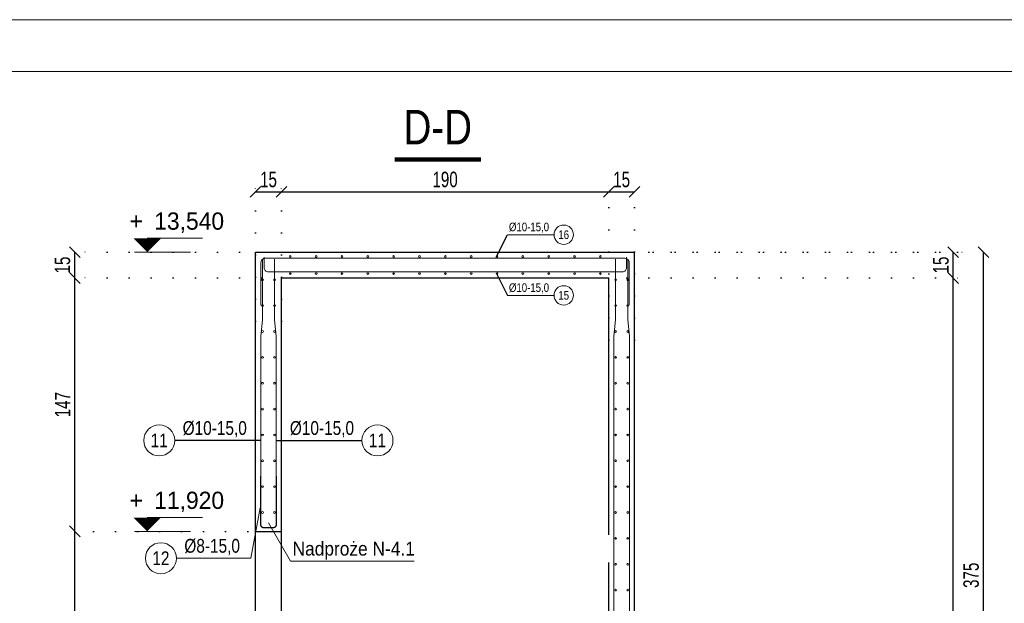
# Model space of a CAD drawing. Header units: millimetres. Extents: x 11149 to 111407, y -107619 to -23630.
# Tile 242 of 245: x 21122 to 21694, y -25316 to -24978. Entities that reach past the tile are written whole.
import ezdxf
from ezdxf.enums import TextEntityAlignment as Align

# ---------------------------------------------------------------- set-up
doc = ezdxf.new("R2010")
doc.units = ezdxf.units.MM
doc.header["$LTSCALE"] = 2
doc.linetypes.add('DOT', pattern=[6.35, 0, -6.35])
doc.layers.get('0').update_dxf_attribs({"plot": 0})
doc.layers.get('Defpoints').update_dxf_attribs({"color": 1})
for name, color, linetype, lineweight in [('e-cad_cienkie', 1, 'Continuous', 9), ('e-cad_kontur', 2, 'Continuous', 25), ('e-cad_opisy', 7, 'Continuous', 9), ('e-cad_prety_przekroj', 4, 'Continuous', 5), ('e-cad_prety_widok', 161, 'Continuous', 5), ('e-cad_wymiary', 4, 'Continuous', 9), ('Opisy', 7, 'Continuous', 13)]:
    doc.layers.add(name, color=color, linetype=linetype, lineweight=lineweight)
doc.layers.add('e-cad_rzutnie', color=61, linetype='Continuous', lineweight=9, plot=False)
doc.layers.add('e-cad_strzemiona', color=3, linetype='Continuous')
doc.styles.add('e-cad_1', font='arial.ttf', dxfattribs={"width": 0.7})
doc.dimstyles.new('e-cad_1_25_[cm]', dxfattribs={"dimscale": 2.5, "dimtxt": 1.8, "dimasz": 1.25, "dimexe": 1.25, "dimexo": 0.625, "dimgap": 0.5, "dimtad": 1, "dimdec": 0, "dimrnd": 1, "dimzin": 1, "dimtxsty": 'e-cad_1', "dimblk": 'OBLIQUE', "dimcen": 2.5, "dimclrd": 256, "dimclre": 252, "dimclrt": 7, "dimadec": 0, "dimazin": 0, "dimtfac": 1, "dimtix": 1, "dimtmove": 2, "dimatfit": 3, "dimldrblk": 'NONE', "dimfxl": 60, "dimfxlon": 1, "dimarcsym": 0})
doc.dimstyles.new('e-cad_1_50_[cm]', dxfattribs={"dimscale": 5, "dimtxt": 1.8, "dimasz": 1.25, "dimexe": 1.25, "dimexo": 0.625, "dimgap": 0.5, "dimtad": 1, "dimdec": 0, "dimrnd": 1, "dimzin": 1, "dimtxsty": 'e-cad_1', "dimblk": 'OBLIQUE', "dimcen": 2.5, "dimclrd": 256, "dimclre": 252, "dimclrt": 7, "dimadec": 0, "dimazin": 0, "dimtfac": 1, "dimtix": 1, "dimtmove": 2, "dimatfit": 3, "dimldrblk": 'NONE', "dimfxl": 60, "dimfxlon": 1, "dimarcsym": 0})

# ---------------------------------------------------------------- blocks, each defined once
blk = doc.blocks.new('e-cad_kota_2')
blk.add_line((0, 1.6), (6.4, 1.6))
blk.add_lwpolyline([(0, 0, 0, 3.2, 0), (0, 1.6, 3.2, 3.2, 0)], format="xyseb")
at = {"style": 'e-cad_1', "width": 0.95}
blk.add_attdef('ZNAK', text='', height=2, dxfattribs=at).set_placement((-0.5, 2.6), align=Align.RIGHT)
blk.add_attdef('RZEDNA', (0.8, 2.6), '', height=2, dxfattribs=at)
blk = doc.blocks.new('_OBLIQUE')
at = {"color": 0, "linetype": 'ByBlock', "lineweight": -2}
blk.add_line((-0.5, -0.5), (0.5, 0.5), dxfattribs=at)
blk = doc.blocks.new('*D1156')
at = {"layer": 'Defpoints', "color": 0}
for p in [(21274.21, -25077.38), (21259.21, -25155.58), (21274.21, -25155.58)]:
    blk.add_point(p, dxfattribs=at)
at = {"layer": 'e-cad_wymiary', "color": 252, "linetype": 'DOT', "lineweight": -2}
for p, q in [((21259.21, -25152.45), (21259.21, -25071.13)), ((21274.21, -25152.45), (21274.21, -25071.13))]:
    blk.add_line(p, q, dxfattribs=at)
at = {"layer": 'e-cad_wymiary', "lineweight": -2}
blk.add_line((21259.21, -25077.38), (21274.21, -25077.38), dxfattribs=at)
at = {"layer": 'e-cad_wymiary', "lineweight": -2, "xscale": 6.25, "yscale": 6.25, "zscale": 6.25, "rotation": 180}
blk.add_blockref('_OBLIQUE', (21259.21, -25077.38), dxfattribs=at)
at = {"layer": 'e-cad_wymiary', "lineweight": -2, "xscale": 6.25, "yscale": 6.25, "zscale": 6.25}
blk.add_blockref('_OBLIQUE', (21274.21, -25077.38), dxfattribs=at)
at = {"layer": 'e-cad_wymiary', "color": 7, "insert": (21266.71, -25070.28), "char_height": 9, "attachment_point": 5, "style": 'e-cad_1'}
blk.add_mtext('15', dxfattribs=at)
blk = doc.blocks.new('_None')
blk = doc.blocks.new('*D1157')
at = {"layer": 'Defpoints', "color": 0}
for p in [(21464.21, -25077.38), (21274.21, -25155.58), (21464.21, -25166.51)]:
    blk.add_point(p, dxfattribs=at)
at = {"layer": 'e-cad_wymiary', "color": 252, "linetype": 'DOT', "lineweight": -2}
for p, q in [((21274.21, -25152.45), (21274.21, -25071.13)), ((21464.21, -25163.39), (21464.21, -25071.13))]:
    blk.add_line(p, q, dxfattribs=at)
at = {"layer": 'e-cad_wymiary', "lineweight": -2}
blk.add_line((21274.21, -25077.38), (21464.21, -25077.38), dxfattribs=at)
at = {"layer": 'e-cad_wymiary', "lineweight": -2, "xscale": 6.25, "yscale": 6.25, "zscale": 6.25, "rotation": 180}
blk.add_blockref('_OBLIQUE', (21274.21, -25077.38), dxfattribs=at)
at = {"layer": 'e-cad_wymiary', "lineweight": -2, "xscale": 6.25, "yscale": 6.25, "zscale": 6.25}
blk.add_blockref('_OBLIQUE', (21464.21, -25077.38), dxfattribs=at)
at = {"layer": 'e-cad_wymiary', "color": 7, "insert": (21369.21, -25070.28), "char_height": 9, "attachment_point": 5, "style": 'e-cad_1'}
blk.add_mtext('190', dxfattribs=at)
blk = doc.blocks.new('*D1158')
at = {"layer": 'Defpoints', "color": 0}
for p in [(21479.21, -25077.38), (21464.21, -25166.51), (21479.21, -25166.51)]:
    blk.add_point(p, dxfattribs=at)
at = {"layer": 'e-cad_wymiary', "color": 252, "linetype": 'DOT', "lineweight": -2}
for p, q in [((21464.21, -25163.39), (21464.21, -25071.13)), ((21479.21, -25163.39), (21479.21, -25071.13))]:
    blk.add_line(p, q, dxfattribs=at)
at = {"layer": 'e-cad_wymiary', "lineweight": -2}
blk.add_line((21464.21, -25077.38), (21479.21, -25077.38), dxfattribs=at)
at = {"layer": 'e-cad_wymiary', "lineweight": -2, "xscale": 6.25, "yscale": 6.25, "zscale": 6.25, "rotation": 180}
blk.add_blockref('_OBLIQUE', (21464.21, -25077.38), dxfattribs=at)
at = {"layer": 'e-cad_wymiary', "lineweight": -2, "xscale": 6.25, "yscale": 6.25, "zscale": 6.25}
blk.add_blockref('_OBLIQUE', (21479.21, -25077.38), dxfattribs=at)
at = {"layer": 'e-cad_wymiary', "color": 7, "insert": (21471.71, -25070.28), "char_height": 9, "attachment_point": 5, "style": 'e-cad_1'}
blk.add_mtext('15', dxfattribs=at)
blk = doc.blocks.new('*D1171')
at = {"layer": 'Defpoints', "color": 0}
for p in [(21433.26, -25127.38), (21664.21, -25127.38), (21550.21, -26631.38)]:
    blk.add_point(p, dxfattribs=at)
at = {"layer": 'e-cad_wymiary', "color": 252, "linetype": 'DOT', "lineweight": -2}
for p, q in [((21436.38, -25127.38), (21670.46, -25127.38)), ((21553.33, -26631.38), (21670.46, -26631.38))]:
    blk.add_line(p, q, dxfattribs=at)
at = {"layer": 'e-cad_wymiary', "lineweight": -2}
blk.add_line((21664.21, -26631.38), (21664.21, -25127.38), dxfattribs=at)
at = {"layer": 'e-cad_wymiary', "lineweight": -2, "xscale": 6.25, "yscale": 6.25, "zscale": 6.25}
for p, rotation in [((21664.21, -25127.38), 90), ((21664.21, -26631.38), 270)]:
    blk.add_blockref('_OBLIQUE', p, dxfattribs=dict(at, rotation=rotation))
at = {"layer": 'e-cad_wymiary', "color": 7, "insert": (21657.11, -25879.38), "char_height": 9, "attachment_point": 5, "rotation": 90, "style": 'e-cad_1'}
blk.add_mtext('1504', dxfattribs=at)
blk = doc.blocks.new('*D1172')
at = {"layer": 'Defpoints', "color": 0}
for p in [(21435.69, -25112.38), (21664.21, -25112.38), (21433.26, -25127.38)]:
    blk.add_point(p, dxfattribs=at)
at = {"layer": 'e-cad_wymiary', "color": 252, "linetype": 'DOT', "lineweight": -2}
for p, q in [((21438.81, -25112.38), (21670.46, -25112.38)), ((21436.38, -25127.38), (21670.46, -25127.38))]:
    blk.add_line(p, q, dxfattribs=at)
at = {"layer": 'e-cad_wymiary', "lineweight": -2}
blk.add_line((21664.21, -25127.38), (21664.21, -25112.38), dxfattribs=at)
at = {"layer": 'e-cad_wymiary', "lineweight": -2, "xscale": 6.25, "yscale": 6.25, "zscale": 6.25}
for p, rotation in [((21664.21, -25112.38), 90), ((21664.21, -25127.38), 270)]:
    blk.add_blockref('_OBLIQUE', p, dxfattribs=dict(at, rotation=rotation))
at = {"layer": 'e-cad_wymiary', "color": 7, "insert": (21657.11, -25119.88), "char_height": 9, "attachment_point": 5, "rotation": 90, "style": 'e-cad_1'}
blk.add_mtext('15', dxfattribs=at)
blk = doc.blocks.new('*D1179')
at = {"layer": 'Defpoints', "color": 0}
for p in [(21433.26, -25112.38), (21681.71, -25112.38), (21400.46, -25487.38)]:
    blk.add_point(p, dxfattribs=at)
at = {"layer": 'e-cad_wymiary', "color": 252, "linetype": 'DOT', "lineweight": -2}
for p, q in [((21436.38, -25112.38), (21687.96, -25112.38)), ((21403.59, -25487.38), (21687.96, -25487.38))]:
    blk.add_line(p, q, dxfattribs=at)
at = {"layer": 'e-cad_wymiary', "lineweight": -2}
blk.add_line((21681.71, -25487.38), (21681.71, -25112.38), dxfattribs=at)
at = {"layer": 'e-cad_wymiary', "lineweight": -2, "xscale": 6.25, "yscale": 6.25, "zscale": 6.25}
for p, rotation in [((21681.71, -25112.38), 90), ((21681.71, -25487.38), 270)]:
    blk.add_blockref('_OBLIQUE', p, dxfattribs=dict(at, rotation=rotation))
at = {"layer": 'e-cad_wymiary', "color": 7, "insert": (21674.61, -25299.88), "char_height": 9, "attachment_point": 5, "rotation": 90, "style": 'e-cad_1'}
blk.add_mtext('375', dxfattribs=at)
blk = doc.blocks.new('*D1194')
at = {"layer": 'Defpoints', "color": 0}
for p in [(21154.21, -25274.38), (21270.55, -25274.38), (21266.38, -25487.38)]:
    blk.add_point(p, dxfattribs=at)
at = {"layer": 'e-cad_wymiary', "color": 252, "linetype": 'DOT', "lineweight": -2}
for p, q in [((21267.43, -25274.38), (21147.96, -25274.38)), ((21263.25, -25487.38), (21147.96, -25487.38))]:
    blk.add_line(p, q, dxfattribs=at)
at = {"layer": 'e-cad_wymiary', "lineweight": -2}
blk.add_line((21154.21, -25487.38), (21154.21, -25274.38), dxfattribs=at)
at = {"layer": 'e-cad_wymiary', "lineweight": -2, "xscale": 6.25, "yscale": 6.25, "zscale": 6.25}
for p, rotation in [((21154.21, -25274.38), 90), ((21154.21, -25487.38), 270)]:
    blk.add_blockref('_OBLIQUE', p, dxfattribs=dict(at, rotation=rotation))
at = {"layer": 'e-cad_wymiary', "color": 7, "insert": (21147.11, -25380.88), "char_height": 9, "attachment_point": 5, "rotation": 90, "style": 'e-cad_1'}
blk.add_mtext('213', dxfattribs=at)
blk = doc.blocks.new('*D1195')
at = {"layer": 'Defpoints', "color": 0}
for p in [(21154.21, -25127.38), (21278.58, -25127.38), (21270.55, -25274.38)]:
    blk.add_point(p, dxfattribs=at)
at = {"layer": 'e-cad_wymiary', "color": 252, "linetype": 'DOT', "lineweight": -2}
for p, q in [((21275.45, -25127.38), (21147.96, -25127.38)), ((21267.43, -25274.38), (21147.96, -25274.38))]:
    blk.add_line(p, q, dxfattribs=at)
at = {"layer": 'e-cad_wymiary', "lineweight": -2}
blk.add_line((21154.21, -25274.38), (21154.21, -25127.38), dxfattribs=at)
at = {"layer": 'e-cad_wymiary', "lineweight": -2, "xscale": 6.25, "yscale": 6.25, "zscale": 6.25}
for p, rotation in [((21154.21, -25127.38), 90), ((21154.21, -25274.38), 270)]:
    blk.add_blockref('_OBLIQUE', p, dxfattribs=dict(at, rotation=rotation))
at = {"layer": 'e-cad_wymiary', "color": 7, "insert": (21147.19, -25200.88), "char_height": 9, "attachment_point": 5, "rotation": 90, "style": 'e-cad_1'}
blk.add_mtext('147', dxfattribs=at)
blk = doc.blocks.new('*D1196')
at = {"layer": 'Defpoints', "color": 0}
for p in [(21154.21, -25112.38), (21278.58, -25112.38), (21278.58, -25127.38)]:
    blk.add_point(p, dxfattribs=at)
at = {"layer": 'e-cad_wymiary', "color": 252, "linetype": 'DOT', "lineweight": -2}
for p, q in [((21275.45, -25112.38), (21147.96, -25112.38)), ((21275.45, -25127.38), (21147.96, -25127.38))]:
    blk.add_line(p, q, dxfattribs=at)
at = {"layer": 'e-cad_wymiary', "lineweight": -2}
blk.add_line((21154.21, -25127.38), (21154.21, -25112.38), dxfattribs=at)
at = {"layer": 'e-cad_wymiary', "lineweight": -2, "xscale": 6.25, "yscale": 6.25, "zscale": 6.25}
for p, rotation in [((21154.21, -25112.38), 90), ((21154.21, -25127.38), 270)]:
    blk.add_blockref('_OBLIQUE', p, dxfattribs=dict(at, rotation=rotation))
at = {"layer": 'e-cad_wymiary', "color": 7, "insert": (21147.11, -25119.88), "char_height": 9, "attachment_point": 5, "rotation": 90, "style": 'e-cad_1'}
blk.add_mtext('15', dxfattribs=at)
blk = doc.blocks.new('e-cad_przekroj_nazwa_1')
at = {"const_width": 0.5}
blk.add_lwpolyline([(5, 0), (-5, 0)], dxfattribs=at)
at = {"style": 'e-cad_1', "width": 0.8}
blk.add_attdef('SYMBOL', text='', height=4, dxfattribs=at).set_placement((0, 1.75), align=Align.CENTER)
blk = doc.blocks.new('e-cad_ZelbetOpisNiezliczalny_1L')
at = {"layer": 'e-cad_cienkie'}
blk.add_circle((-2.25, 0), 2.25, dxfattribs=at)
at = {"layer": 'e-cad_opisy', "ltscale": 0.04, "style": 'e-cad_1', "width": 0.8}
for tag, p in [('OPIS', (1.15, 0.8)), ('UWAGI', (1.15, -2.8))]:
    blk.add_attdef(tag, p, '', height=2, dxfattribs=at)
blk.add_attdef('NR', text='', height=2, dxfattribs=at).set_placement((-2.25, 0), align=Align.MIDDLE_CENTER)
blk = doc.blocks.new('zw$23F')
at = {"layer": 'e-cad_opisy', "color": 0}
blk.add_lwpolyline([(150, 30), (4175, 30), (4175, 2070), (150, 2070)], close=True, dxfattribs=at)
at = {"layer": 'e-cad_rzutnie', "color": 0}
blk.add_lwpolyline([(0, 0), (0, 1485), (125, 1485), (125, 2100), (4205, 2100), (4205, 0)], close=True, dxfattribs=at)

msp = doc.modelspace()

# ---------------------------------------------------------------- hatches: boundary and pattern name
at = {"layer": 'e-cad_prety_przekroj'}
h = msp.add_hatch(color=256, dxfattribs=at)
edge = h.paths.add_edge_path()
edge.add_ellipse((21279.36, -25114.88), major_axis=(-0.354, -0.354), ratio=1, start_angle=315, end_angle=675)
h = msp.add_hatch(color=256, dxfattribs=at)
edge = h.paths.add_edge_path()
edge.add_ellipse((21294.36, -25114.88), major_axis=(-0.354, -0.354), ratio=1, start_angle=315, end_angle=675)
h = msp.add_hatch(color=256, dxfattribs=at)
edge = h.paths.add_edge_path()
edge.add_ellipse((21309.36, -25114.88), major_axis=(-0.354, -0.354), ratio=1, start_angle=315, end_angle=675)
h = msp.add_hatch(color=256, dxfattribs=at)
edge = h.paths.add_edge_path()
edge.add_ellipse((21324.36, -25114.88), major_axis=(-0.354, -0.354), ratio=1, start_angle=315, end_angle=675)
h = msp.add_hatch(color=256, dxfattribs=at)
edge = h.paths.add_edge_path()
edge.add_ellipse((21339.36, -25114.88), major_axis=(-0.354, -0.354), ratio=1, start_angle=315, end_angle=675)
h = msp.add_hatch(color=256, dxfattribs=at)
edge = h.paths.add_edge_path()
edge.add_ellipse((21354.36, -25114.88), major_axis=(-0.354, -0.354), ratio=1, start_angle=315, end_angle=675)
h = msp.add_hatch(color=256, dxfattribs=at)
edge = h.paths.add_edge_path()
edge.add_ellipse((21369.36, -25114.88), major_axis=(-0.354, -0.354), ratio=1, start_angle=315, end_angle=675)
h = msp.add_hatch(color=256, dxfattribs=at)
edge = h.paths.add_edge_path()
edge.add_ellipse((21384.36, -25114.88), major_axis=(-0.354, -0.354), ratio=1, start_angle=315, end_angle=675)
h = msp.add_hatch(color=256, dxfattribs=at)
edge = h.paths.add_edge_path()
edge.add_ellipse((21399.36, -25114.88), major_axis=(-0.354, -0.354), ratio=1, start_angle=315, end_angle=675)
h = msp.add_hatch(color=256, dxfattribs=at)
edge = h.paths.add_edge_path()
edge.add_ellipse((21414.36, -25114.88), major_axis=(-0.354, -0.354), ratio=1, start_angle=315, end_angle=675)
h = msp.add_hatch(color=256, dxfattribs=at)
edge = h.paths.add_edge_path()
edge.add_ellipse((21429.36, -25114.88), major_axis=(-0.354, -0.354), ratio=1, start_angle=315, end_angle=675)
h = msp.add_hatch(color=256, dxfattribs=at)
edge = h.paths.add_edge_path()
edge.add_ellipse((21444.36, -25114.88), major_axis=(-0.354, -0.354), ratio=1, start_angle=315, end_angle=675)
h = msp.add_hatch(color=256, dxfattribs=at)
edge = h.paths.add_edge_path()
edge.add_ellipse((21459.36, -25114.88), major_axis=(-0.354, -0.354), ratio=1, start_angle=315, end_angle=675)
h = msp.add_hatch(color=256, dxfattribs=at)
edge = h.paths.add_edge_path()
edge.add_ellipse((21279.36, -25124.88), major_axis=(-0.354, 0.354), ratio=1, start_angle=-315, end_angle=45, ccw=False)
h = msp.add_hatch(color=256, dxfattribs=at)
edge = h.paths.add_edge_path()
edge.add_ellipse((21294.36, -25124.88), major_axis=(-0.354, 0.354), ratio=1, start_angle=-315, end_angle=45, ccw=False)
h = msp.add_hatch(color=256, dxfattribs=at)
edge = h.paths.add_edge_path()
edge.add_ellipse((21309.36, -25124.88), major_axis=(-0.354, 0.354), ratio=1, start_angle=-315, end_angle=45, ccw=False)
h = msp.add_hatch(color=256, dxfattribs=at)
edge = h.paths.add_edge_path()
edge.add_ellipse((21324.36, -25124.88), major_axis=(-0.354, 0.354), ratio=1, start_angle=-315, end_angle=45, ccw=False)
h = msp.add_hatch(color=256, dxfattribs=at)
edge = h.paths.add_edge_path()
edge.add_ellipse((21339.36, -25124.88), major_axis=(-0.354, 0.354), ratio=1, start_angle=-315, end_angle=45, ccw=False)
h = msp.add_hatch(color=256, dxfattribs=at)
edge = h.paths.add_edge_path()
edge.add_ellipse((21354.36, -25124.88), major_axis=(-0.354, 0.354), ratio=1, start_angle=-315, end_angle=45, ccw=False)
h = msp.add_hatch(color=256, dxfattribs=at)
edge = h.paths.add_edge_path()
edge.add_ellipse((21369.36, -25124.88), major_axis=(-0.354, 0.354), ratio=1, start_angle=-315, end_angle=45, ccw=False)
h = msp.add_hatch(color=256, dxfattribs=at)
edge = h.paths.add_edge_path()
edge.add_ellipse((21384.36, -25124.88), major_axis=(-0.354, 0.354), ratio=1, start_angle=-315, end_angle=45, ccw=False)
h = msp.add_hatch(color=256, dxfattribs=at)
edge = h.paths.add_edge_path()
edge.add_ellipse((21399.36, -25124.88), major_axis=(-0.354, 0.354), ratio=1, start_angle=-315, end_angle=45, ccw=False)
h = msp.add_hatch(color=256, dxfattribs=at)
edge = h.paths.add_edge_path()
edge.add_ellipse((21414.36, -25124.88), major_axis=(-0.354, 0.354), ratio=1, start_angle=-315, end_angle=45, ccw=False)
h = msp.add_hatch(color=256, dxfattribs=at)
edge = h.paths.add_edge_path()
edge.add_ellipse((21429.36, -25124.88), major_axis=(-0.354, 0.354), ratio=1, start_angle=-315, end_angle=45, ccw=False)
h = msp.add_hatch(color=256, dxfattribs=at)
edge = h.paths.add_edge_path()
edge.add_ellipse((21444.36, -25124.88), major_axis=(-0.354, 0.354), ratio=1, start_angle=-315, end_angle=45, ccw=False)
h = msp.add_hatch(color=256, dxfattribs=at)
edge = h.paths.add_edge_path()
edge.add_ellipse((21459.36, -25124.88), major_axis=(-0.354, 0.354), ratio=1, start_angle=-315, end_angle=45, ccw=False)
h = msp.add_hatch(color=256, dxfattribs=at)
edge = h.paths.add_edge_path()
edge.add_ellipse((21263.21, -25128.45), major_axis=(0.354, 0.354), ratio=1, start_angle=315, end_angle=675)
h = msp.add_hatch(color=256, dxfattribs=at)
edge = h.paths.add_edge_path()
edge.add_ellipse((21270.21, -25128.45), major_axis=(-0.354, 0.354), ratio=1, start_angle=-315, end_angle=45, ccw=False)
h = msp.add_hatch(color=256, dxfattribs=at)
edge = h.paths.add_edge_path()
edge.add_ellipse((21468.21, -25128.45), major_axis=(0.354, 0.354), ratio=1, start_angle=315, end_angle=675)
h = msp.add_hatch(color=256, dxfattribs=at)
edge = h.paths.add_edge_path()
edge.add_ellipse((21475.21, -25128.45), major_axis=(-0.354, 0.354), ratio=1, start_angle=-315, end_angle=45, ccw=False)
h = msp.add_hatch(color=256, dxfattribs=at)
edge = h.paths.add_edge_path()
edge.add_ellipse((21263.21, -25143.45), major_axis=(0.354, 0.354), ratio=1, start_angle=315, end_angle=675)
h = msp.add_hatch(color=256, dxfattribs=at)
edge = h.paths.add_edge_path()
edge.add_ellipse((21270.21, -25143.45), major_axis=(-0.354, 0.354), ratio=1, start_angle=-315, end_angle=45, ccw=False)
h = msp.add_hatch(color=256, dxfattribs=at)
edge = h.paths.add_edge_path()
edge.add_ellipse((21468.21, -25143.45), major_axis=(0.354, 0.354), ratio=1, start_angle=315, end_angle=675)
h = msp.add_hatch(color=256, dxfattribs=at)
edge = h.paths.add_edge_path()
edge.add_ellipse((21475.21, -25143.45), major_axis=(-0.354, 0.354), ratio=1, start_angle=-315, end_angle=45, ccw=False)
h = msp.add_hatch(color=256, dxfattribs=at)
edge = h.paths.add_edge_path()
edge.add_ellipse((21263.21, -25158.45), major_axis=(0.354, 0.354), ratio=1, start_angle=315, end_angle=675)
h = msp.add_hatch(color=256, dxfattribs=at)
edge = h.paths.add_edge_path()
edge.add_ellipse((21270.21, -25158.45), major_axis=(-0.354, 0.354), ratio=1, start_angle=-315, end_angle=45, ccw=False)
h = msp.add_hatch(color=256, dxfattribs=at)
edge = h.paths.add_edge_path()
edge.add_ellipse((21468.21, -25158.45), major_axis=(0.354, 0.354), ratio=1, start_angle=315, end_angle=675)
h = msp.add_hatch(color=256, dxfattribs=at)
edge = h.paths.add_edge_path()
edge.add_ellipse((21475.21, -25158.45), major_axis=(-0.354, 0.354), ratio=1, start_angle=-315, end_angle=45, ccw=False)
h = msp.add_hatch(color=256, dxfattribs=at)
edge = h.paths.add_edge_path()
edge.add_ellipse((21263.21, -25173.45), major_axis=(0.354, 0.354), ratio=1, start_angle=315, end_angle=675)
h = msp.add_hatch(color=256, dxfattribs=at)
edge = h.paths.add_edge_path()
edge.add_ellipse((21270.21, -25173.45), major_axis=(-0.354, 0.354), ratio=1, start_angle=-315, end_angle=45, ccw=False)
h = msp.add_hatch(color=256, dxfattribs=at)
edge = h.paths.add_edge_path()
edge.add_ellipse((21468.21, -25173.45), major_axis=(0.354, 0.354), ratio=1, start_angle=315, end_angle=675)
h = msp.add_hatch(color=256, dxfattribs=at)
edge = h.paths.add_edge_path()
edge.add_ellipse((21475.21, -25173.45), major_axis=(-0.354, 0.354), ratio=1, start_angle=-315, end_angle=45, ccw=False)
h = msp.add_hatch(color=256, dxfattribs=at)
edge = h.paths.add_edge_path()
edge.add_ellipse((21263.21, -25188.45), major_axis=(0.354, 0.354), ratio=1, start_angle=315, end_angle=675)
h = msp.add_hatch(color=256, dxfattribs=at)
edge = h.paths.add_edge_path()
edge.add_ellipse((21270.21, -25188.45), major_axis=(-0.354, 0.354), ratio=1, start_angle=-315, end_angle=45, ccw=False)
h = msp.add_hatch(color=256, dxfattribs=at)
edge = h.paths.add_edge_path()
edge.add_ellipse((21468.21, -25188.45), major_axis=(0.354, 0.354), ratio=1, start_angle=315, end_angle=675)
h = msp.add_hatch(color=256, dxfattribs=at)
edge = h.paths.add_edge_path()
edge.add_ellipse((21475.21, -25188.45), major_axis=(-0.354, 0.354), ratio=1, start_angle=-315, end_angle=45, ccw=False)
h = msp.add_hatch(color=256, dxfattribs=at)
edge = h.paths.add_edge_path()
edge.add_ellipse((21263.21, -25203.45), major_axis=(0.354, 0.354), ratio=1, start_angle=315, end_angle=675)
h = msp.add_hatch(color=256, dxfattribs=at)
edge = h.paths.add_edge_path()
edge.add_ellipse((21270.21, -25203.45), major_axis=(-0.354, 0.354), ratio=1, start_angle=-315, end_angle=45, ccw=False)
h = msp.add_hatch(color=256, dxfattribs=at)
edge = h.paths.add_edge_path()
edge.add_ellipse((21468.21, -25203.45), major_axis=(0.354, 0.354), ratio=1, start_angle=315, end_angle=675)
h = msp.add_hatch(color=256, dxfattribs=at)
edge = h.paths.add_edge_path()
edge.add_ellipse((21475.21, -25203.45), major_axis=(-0.354, 0.354), ratio=1, start_angle=-315, end_angle=45, ccw=False)
h = msp.add_hatch(color=256, dxfattribs=at)
edge = h.paths.add_edge_path()
edge.add_ellipse((21263.21, -25218.45), major_axis=(0.354, 0.354), ratio=1, start_angle=315, end_angle=675)
h = msp.add_hatch(color=256, dxfattribs=at)
edge = h.paths.add_edge_path()
edge.add_ellipse((21270.21, -25218.45), major_axis=(-0.354, 0.354), ratio=1, start_angle=-315, end_angle=45, ccw=False)
h = msp.add_hatch(color=256, dxfattribs=at)
edge = h.paths.add_edge_path()
edge.add_ellipse((21468.21, -25218.45), major_axis=(0.354, 0.354), ratio=1, start_angle=315, end_angle=675)
h = msp.add_hatch(color=256, dxfattribs=at)
edge = h.paths.add_edge_path()
edge.add_ellipse((21475.21, -25218.45), major_axis=(-0.354, 0.354), ratio=1, start_angle=-315, end_angle=45, ccw=False)
h = msp.add_hatch(color=256, dxfattribs=at)
edge = h.paths.add_edge_path()
edge.add_ellipse((21263.21, -25233.45), major_axis=(0.354, 0.354), ratio=1, start_angle=315, end_angle=675)
h = msp.add_hatch(color=256, dxfattribs=at)
edge = h.paths.add_edge_path()
edge.add_ellipse((21270.21, -25233.45), major_axis=(-0.354, 0.354), ratio=1, start_angle=-315, end_angle=45, ccw=False)
h = msp.add_hatch(color=256, dxfattribs=at)
edge = h.paths.add_edge_path()
edge.add_ellipse((21468.21, -25233.45), major_axis=(0.354, 0.354), ratio=1, start_angle=315, end_angle=675)
h = msp.add_hatch(color=256, dxfattribs=at)
edge = h.paths.add_edge_path()
edge.add_ellipse((21475.21, -25233.45), major_axis=(-0.354, 0.354), ratio=1, start_angle=-315, end_angle=45, ccw=False)
h = msp.add_hatch(color=256, dxfattribs=at)
edge = h.paths.add_edge_path()
edge.add_ellipse((21263.21, -25248.45), major_axis=(0.354, 0.354), ratio=1, start_angle=315, end_angle=675)
h = msp.add_hatch(color=256, dxfattribs=at)
edge = h.paths.add_edge_path()
edge.add_ellipse((21270.21, -25248.45), major_axis=(-0.354, 0.354), ratio=1, start_angle=-315, end_angle=45, ccw=False)
h = msp.add_hatch(color=256, dxfattribs=at)
edge = h.paths.add_edge_path()
edge.add_ellipse((21468.21, -25248.45), major_axis=(0.354, 0.354), ratio=1, start_angle=315, end_angle=675)
h = msp.add_hatch(color=256, dxfattribs=at)
edge = h.paths.add_edge_path()
edge.add_ellipse((21475.21, -25248.45), major_axis=(-0.354, 0.354), ratio=1, start_angle=-315, end_angle=45, ccw=False)
h = msp.add_hatch(color=256, dxfattribs=at)
edge = h.paths.add_edge_path()
edge.add_ellipse((21263.21, -25263.45), major_axis=(0.354, 0.354), ratio=1, start_angle=315, end_angle=675)
h = msp.add_hatch(color=256, dxfattribs=at)
edge = h.paths.add_edge_path()
edge.add_ellipse((21270.21, -25263.45), major_axis=(-0.354, 0.354), ratio=1, start_angle=-315, end_angle=45, ccw=False)
h = msp.add_hatch(color=256, dxfattribs=at)
edge = h.paths.add_edge_path()
edge.add_ellipse((21468.21, -25263.45), major_axis=(0.354, 0.354), ratio=1, start_angle=315, end_angle=675)
h = msp.add_hatch(color=256, dxfattribs=at)
edge = h.paths.add_edge_path()
edge.add_ellipse((21475.21, -25263.45), major_axis=(-0.354, 0.354), ratio=1, start_angle=-315, end_angle=45, ccw=False)
h = msp.add_hatch(color=256, dxfattribs=at)
edge = h.paths.add_edge_path()
edge.add_ellipse((21468.21, -25308.45), major_axis=(0.354, 0.354), ratio=1, start_angle=315, end_angle=675)
h = msp.add_hatch(color=256, dxfattribs=at)
edge = h.paths.add_edge_path()
edge.add_ellipse((21475.21, -25308.45), major_axis=(-0.354, 0.354), ratio=1, start_angle=-315, end_angle=45, ccw=False)

# ---------------------------------------------------------------- linework, layer by layer
for p, q in [((21259.21, -25492.38), (21259.21, -25274.38)), ((21274.21, -25492.38), (21274.21, -25274.38))]:
    msp.add_line(p, q)
at = {"layer": 'e-cad_cienkie'}
for p, q in [((21188.84, -25112.38), (21221.34, -25112.38)), ((21256.41, -25289.97), (21261.84, -25260.82)), ((21188.84, -25274.38), (21221.34, -25274.38))]:
    msp.add_line(p, q, dxfattribs=at)
for points in [[(21405.47, -25102.28), (21432.46, -25102.28)], [(21405.47, -25137.48), (21432.46, -25137.48)], [(21256.41, -25289.97), (21213.23, -25289.97)]]:
    msp.add_lwpolyline(points, dxfattribs=at)
at = {"layer": 'e-cad_kontur'}
for p, q in [((21259.21, -25274.38), (21259.21, -25112.38)), ((21259.21, -25112.38), (21479.21, -25112.38)), ((21479.21, -26923.38), (21479.21, -25112.38)), ((21274.21, -25274.38), (21274.21, -25127.38)), ((21274.21, -25127.38), (21464.21, -25127.38)), ((21464.21, -26923.38), (21464.21, -25127.38)), ((21259.21, -25274.38), (21274.21, -25274.38))]:
    msp.add_line(p, q, dxfattribs=at)
at = {"layer": 'e-cad_prety_przekroj'}
for centre in [(21279.36, -25114.88), (21294.36, -25114.88), (21309.36, -25114.88), (21324.36, -25114.88), (21339.36, -25114.88), (21354.36, -25114.88), (21369.36, -25114.88), (21384.36, -25114.88), (21399.36, -25114.88), (21414.36, -25114.88), (21429.36, -25114.88), (21444.36, -25114.88), (21459.36, -25114.88), (21279.36, -25124.88), (21294.36, -25124.88), (21309.36, -25124.88), (21324.36, -25124.88), (21339.36, -25124.88), (21354.36, -25124.88), (21369.36, -25124.88), (21384.36, -25124.88), (21399.36, -25124.88), (21414.36, -25124.88), (21429.36, -25124.88), (21444.36, -25124.88), (21459.36, -25124.88), (21263.21, -25128.45), (21270.21, -25128.45), (21468.21, -25128.45), (21475.21, -25128.45), (21263.21, -25143.45), (21270.21, -25143.45), (21468.21, -25143.45), (21475.21, -25143.45), (21263.21, -25158.45), (21270.21, -25158.45), (21468.21, -25158.45), (21475.21, -25158.45), (21263.21, -25173.45), (21270.21, -25173.45), (21468.21, -25173.45), (21475.21, -25173.45), (21263.21, -25188.45), (21270.21, -25188.45), (21468.21, -25188.45), (21475.21, -25188.45), (21263.21, -25203.45), (21270.21, -25203.45), (21468.21, -25203.45), (21475.21, -25203.45), (21263.21, -25218.45), (21270.21, -25218.45), (21468.21, -25218.45), (21475.21, -25218.45), (21263.21, -25233.45), (21270.21, -25233.45), (21468.21, -25233.45), (21475.21, -25233.45), (21263.21, -25248.45), (21270.21, -25248.45), (21468.21, -25248.45), (21475.21, -25248.45), (21263.21, -25263.45), (21270.21, -25263.45), (21468.21, -25263.45), (21475.21, -25263.45), (21468.21, -25308.45), (21475.21, -25308.45)]:
    msp.add_circle(centre, 0.5, dxfattribs=at)
at = {"layer": 'e-cad_prety_widok'}
for points in [[(21262.31, -25143.08), (21262.31, -25118.48, -0.414214), (21264.81, -25115.98), (21473.61, -25115.98, -0.414214), (21476.11, -25118.48), (21476.11, -25143.08)], [(21264.11, -25115.38), (21264.11, -25121.28, 0.414214), (21266.61, -25123.78), (21472.11, -25123.78, 0.414214), (21474.61, -25121.28), (21474.61, -25115.38)], [(21262.21, -25270.38), (21262.21, -25161.5, -0.026186), (21262.22, -25161.25), (21263.19, -25151.5, 0.026186), (21263.21, -25151.26), (21263.21, -25116.38)], [(21271.21, -25270.38), (21271.21, -25161.5, 0.026186), (21271.19, -25161.25), (21270.22, -25151.5, -0.026186), (21270.21, -25151.26), (21270.21, -25116.38)]]:
    msp.add_lwpolyline(points, format="xyb", dxfattribs=at)
at = {"layer": 'e-cad_strzemiona'}
msp.add_lwpolyline([(21262.11, -25242.28, 0.8, 0.8, 0), (21262.11, -25270.28, 0.8, 0.8, 0.414214), (21264.11, -25272.28, 0.8, 0.8, 0), (21269.31, -25272.28, 0.8, 0.8, 0.414214), (21271.31, -25270.28, 0.8, 0.8, 0), (21271.31, -25242.28, 0.8, 0.8, 0)], format="xyseb", dxfattribs=at)

# ---------------------------------------------------------------- block references
at = {"layer": 'e-cad_opisy'}
for name, p, xscale, yscale, zscale, values in [('e-cad_przekroj_nazwa_1', (21364.98, -25058.6), 5, 5, 5, {'SYMBOL': 'D-D'}), ('e-cad_kota_2', (21196.34, -25112.38), 5, 5, 5, {'RZEDNA': '13,540', 'ZNAK': '+'}), ('e-cad_ZelbetOpisNiezliczalny_1L', (21212.25, -25221.63), 4, 4, 4, {'OPIS': '%%c10-15,0', 'NR': '11'}), ('e-cad_kota_2', (21196.34, -25274.38), 5, 5, 5, {'RZEDNA': '11,920', 'ZNAK': '+'}), ('e-cad_ZelbetOpisNiezliczalny_1L', (21213.23, -25289.97), 4, 4, 4, {'OPIS': '%%c8-15,0', 'NR': '12'})]:
    msp.add_blockref(name, p, dxfattribs=dict(at, xscale=xscale, yscale=yscale, zscale=zscale)).add_auto_attribs(values)
ref = msp.add_blockref('e-cad_ZelbetOpisNiezliczalny_1L', (21432.46, -25102.28), dxfattribs=dict(at, xscale=-2.5, yscale=2.5, zscale=2.5))
ref.add_attrib('OPIS', '%%c10-15,0', (21406.28, -25100.28), dxfattribs={"height": 5, "style": 'e-cad_1', "width": 0.8})
ref.add_attrib('NR', '16', dxfattribs={"height": 5, "style": 'e-cad_1', "width": 0.8}).set_placement((21438.08, -25102.28), align=Align.MIDDLE_CENTER)
ref = msp.add_blockref('e-cad_ZelbetOpisNiezliczalny_1L', (21432.46, -25137.48), dxfattribs=dict(at, xscale=-2.5, yscale=2.5, zscale=2.5))
ref.add_attrib('OPIS', '%%c10-15,0', (21406.28, -25135.48), dxfattribs={"height": 5, "style": 'e-cad_1', "width": 0.8})
ref.add_attrib('NR', '15', dxfattribs={"height": 5, "style": 'e-cad_1', "width": 0.8}).set_placement((21438.08, -25137.48), align=Align.MIDDLE_CENTER)
ref = msp.add_blockref('e-cad_ZelbetOpisNiezliczalny_1L', (21320.97, -25221.63), dxfattribs=dict(at, xscale=-4, yscale=4, zscale=4))
ref.add_attrib('OPIS', '%%c10-15,0', (21279.09, -25218.43), dxfattribs={"height": 8, "style": 'e-cad_1', "width": 0.8})
ref.add_attrib('NR', '11', dxfattribs={"height": 8, "style": 'e-cad_1', "width": 0.8}).set_placement((21329.97, -25221.63), align=Align.MIDDLE_CENTER)

# ---------------------------------------------------------------- dimensions: what is measured, and where the dimension line sits
at = {"layer": 'e-cad_wymiary'}
for base, p1, p2, picture, middle in [((21274.21, -25077.38), (21259.21, -25155.58), (21274.21, -25155.58), '*D1156', (21266.71, -25070.28)), ((21464.21, -25077.38), (21274.21, -25155.58), (21464.21, -25166.51), '*D1157', (21369.21, -25070.28)), ((21479.21, -25077.38), (21464.21, -25166.51), (21479.21, -25166.51), '*D1158', (21471.71, -25070.28))]:
    dim = msp.add_linear_dim(base=base, p1=p1, p2=p2, dimstyle='e-cad_1_50_[cm]', dxfattribs=at)
    dim.commit()
    dim.dimension.update_dxf_attribs({"geometry": picture, "text_midpoint": middle})
for base, p1, p2, picture, middle in [((21154.21, -25112.38), (21278.58, -25127.38), (21278.58, -25112.38), '*D1196', (21147.11, -25119.88)), ((21681.71, -25112.38), (21400.46, -25487.38), (21433.26, -25112.38), '*D1179', (21674.61, -25299.88)), ((21664.21, -25112.38), (21433.26, -25127.38), (21435.69, -25112.38), '*D1172', (21657.11, -25119.88)), ((21154.21, -25127.38), (21270.55, -25274.38), (21278.58, -25127.38), '*D1195', (21147.19, -25200.88)), ((21664.21, -25127.38), (21550.21, -26631.38), (21433.26, -25127.38), '*D1171', (21657.11, -25879.38)), ((21154.21, -25274.38), (21266.38, -25487.38), (21270.55, -25274.38), '*D1194', (21147.11, -25380.88))]:
    dim = msp.add_linear_dim(base=base, p1=p1, p2=p2, angle=90, dimstyle='e-cad_1_50_[cm]', dxfattribs=at)
    dim.commit()
    dim.dimension.update_dxf_attribs({"geometry": picture, "text_midpoint": middle})

# ---------------------------------------------------------------- leaders
at = {"layer": 'e-cad_cienkie'}
for points in [[(21398.79, -25115.38), (21405.47, -25102.28)], [(21398.79, -25124.38), (21405.47, -25137.48)], [(21262.21, -25221.63), (21212.25, -25221.63)], [(21271.01, -25221.63), (21320.97, -25221.63)]]:
    msp.add_leader(points, dimstyle='e-cad_1_25_[cm]', override={"dimldrblk": 'None'}, dxfattribs=at)

# ---------------------------------------------------------------- next in the draw order: texts
at = {"layer": 'Opisy', "insert": (21280.67, -25280.43), "char_height": 8, "width": 193.6646, "attachment_point": 1, "style": 'e-cad_1', "bg_fill": 2}
msp.add_mtext('{\\W0.9;Nadproże N-4.1}', dxfattribs=at)

# ---------------------------------------------------------------- next in the draw order: hatches: boundary and pattern name
at = {"layer": 'e-cad_prety_przekroj'}
h = msp.add_hatch(color=256, dxfattribs=at)
edge = h.paths.add_edge_path()
edge.add_ellipse((21468.21, -25278.45), major_axis=(0.354, 0.354), ratio=1, start_angle=315, end_angle=675)
h = msp.add_hatch(color=256, dxfattribs=at)
edge = h.paths.add_edge_path()
edge.add_ellipse((21475.21, -25278.45), major_axis=(-0.354, 0.354), ratio=1, start_angle=-315, end_angle=45, ccw=False)
h = msp.add_hatch(color=256, dxfattribs=at)
edge = h.paths.add_edge_path()
edge.add_ellipse((21468.21, -25293.45), major_axis=(0.354, 0.354), ratio=1, start_angle=315, end_angle=675)
h = msp.add_hatch(color=256, dxfattribs=at)
edge = h.paths.add_edge_path()
edge.add_ellipse((21475.21, -25293.45), major_axis=(-0.354, 0.354), ratio=1, start_angle=-315, end_angle=45, ccw=False)

# ---------------------------------------------------------------- next in the draw order: linework, layer by layer
for centre in [(21468.21, -25278.45), (21475.21, -25278.45), (21468.21, -25293.45), (21475.21, -25293.45)]:
    msp.add_circle(centre, 0.5, dxfattribs=at)
at = {"layer": 'e-cad_prety_widok'}
for points in [[(21467.21, -25487.38), (21467.21, -25161.5, -0.026186), (21467.22, -25161.25), (21468.19, -25151.5, 0.026186), (21468.21, -25151.26), (21468.21, -25116.38)], [(21476.21, -25487.38), (21476.21, -25161.5, 0.026186), (21476.19, -25161.25), (21475.22, -25151.5, -0.026186), (21475.21, -25151.26), (21475.21, -25116.38)]]:
    msp.add_lwpolyline(points, format="xyb", dxfattribs=at)
at = {"layer": 'Opisy'}
msp.add_lwpolyline([(21351.2, -25291.72), (21279.5, -25291.72), (21266.71, -25269.38)], dxfattribs=at)

# ---------------------------------------------------------------- next in the draw order: block references
at = {"layer": 'e-cad_opisy'}
msp.add_blockref('zw$23F', (18451.87, -27077.55), dxfattribs=at)

doc.saveas('drawing.dxf')
